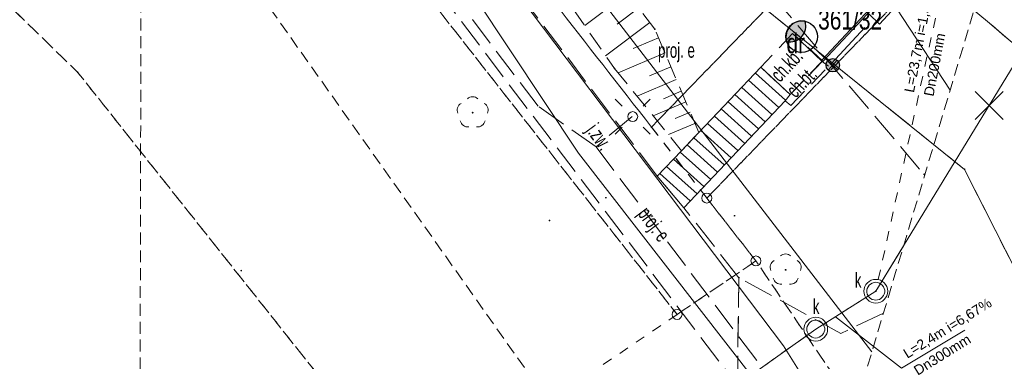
# Model space of a CAD drawing. Header units: metres. Extents: x 6541766 to 6542290, y 5894743 to 5895338.
# Tile 5 of 78: x 6541793 to 6541843, y 5894990 to 5895007. Entities that reach past the tile are written whole.
import ezdxf
from ezdxf.enums import TextEntityAlignment as Align

# ---------------------------------------------------------------- set-up
doc = ezdxf.new("R2010")
doc.units = ezdxf.units.M
for name, pattern in [('0.5_0.5', [1, 0.5, -0.5]), ('1.0_0.5', [1.5, 1, -0.5]), ('1.5_0.5', [2, 1.5, -0.5]), ('2', [0.9, 0.6, -0.3]), ('DASHED', [0.75, 0.5, -0.25]), ('egkk-500', [2, 1.5, -0.5]), ('egug-500', [1, 0.5, -0.5])]:
    doc.linetypes.add(name, pattern=pattern)
for name, color, linetype in [('000 Inne (niezydentyfikowane)', 7, 'Continuous'), ('210-oznaczenie konturu użytku gruntowego', 7, 'Continuous'), ('211-numer działki ewidencyjnej', 7, 'Continuous'), ('217-kontur klasyfikacyjny', 7, 'Continuous'), ('218-kontur użytku gruntowego', 7, 'Continuous'), ('219-działka ewidencyjna', 7, 'Continuous'), ('_rozbiórki', 1, 'Continuous'), ('chodnik', 7, 'Continuous'), ('chodnik-Atr17', 7, 'Continuous'), ('jezdnia', 7, 'Continuous'), ('jezdnia-Atr17', 7, 'Continuous'), ('krawężnik', 7, 'Continuous'), ('latarnia - ob. projektowany-Atr17', 7, 'Continuous'), ('przewód elektroenergetyczny podziemny', 7, 'Continuous'), ('przewód elektroenergetyczny podziemny - ob. projektowany', 7, 'Continuous'), ('przewód elektroenergetyczny podziemny - ob. projektowany-Atr1', 7, 'Continuous'), ('przewód kanalizacyjny', 7, 'Continuous'), ('przewód wodociągowy', 7, 'Continuous'), ('schody w ciągu komunikacyjnym', 7, 'Continuous'), ('skarpa nieumocniona', 7, 'Continuous'), ('studnia kanalizacyjna', 7, 'Continuous'), ('studnia kanalizacyjna-Atr17', 7, 'Continuous'), ('Zakres', 7, 'Continuous')]:
    doc.layers.add(name, color=color, linetype=linetype)
for name, color, linetype, lineweight in [('_dr_obrzeże 8x30', 210, 'Continuous', 30), ('_dr_ścieki kd', 36, 'Continuous', 30), ('IE - Kable projektowane', 1, 'DASHED', 20), ('IE - podklad', 8, 'Continuous', 9), ('IE - rury ochronne', 5, 'Continuous', 9), ('IE - SŁUP', 1, 'Continuous', 30)]:
    doc.layers.add(name, color=color, linetype=linetype, lineweight=lineweight)
doc.styles.add('MtXpl_Arial', font='arial.ttf', dxfattribs={"height": 0.2})
doc.styles.add('MtXpl_Arial1', font='arial.ttf', dxfattribs={"height": 0.2})
doc.styles.add('MtXpl_Arial4', font='arial.ttf', dxfattribs={"height": 0.2})
doc.styles.add('MtXpl_Arial5', font='arial.ttf', dxfattribs={"height": 0.2})

# ---------------------------------------------------------------- blocks, each defined once
blk = doc.blocks.new('blok - sanitarne pzt chelmza ng')
at = {"layer": '_dr_ścieki kd', "linetype": '0.5_0.5', "lineweight": 9}
for p, q in [((6542336.368, 5894993.826), (6542341.298, 5895016.371)), ((6542335.732, 5894992.92), (6542333.718, 5894991.65)), ((6542332.721, 5894990.982), (6542318.484, 5894980.866))]:
    blk.add_line(p, q, dxfattribs=at)
at = {"layer": '_dr_ścieki kd', "lineweight": 9}
for p, q in [((6542337.541, 5894989.367), (6542334.204, 5894991.957)), ((6542340.74, 5894991.278), (6542337.541, 5894989.367))]:
    blk.add_line(p, q, dxfattribs=at)
for centre in [(6542336.24, 5894993.24), (6542333.21, 5894991.33)]:
    blk.add_circle(centre, 0.6, dxfattribs=at)
at = {"layer": '_rozbiórki', "lineweight": 9}
for p, q in [((6542341.251, 5895003.32), (6542342.665, 5895001.906)), ((6542342.665, 5895003.32), (6542341.251, 5895001.906))]:
    blk.add_line(p, q, dxfattribs=at)
at = {"layer": 'przewód elektroenergetyczny podziemny', "color": 1, "linetype": 'Continuous', "lineweight": 9}
for p, q in [((6542328.04, 5895021.7), (6542339.992, 5895003.38)), ((6542321.23, 5895000.2), (6542315.55, 5895008.77)), ((6542334.094, 5894983.664), (6542321.23, 5895000.2))]:
    blk.add_line(p, q, dxfattribs=at)
at = {"layer": 'przewód elektroenergetyczny podziemny - ob. projektowany', "color": 1, "linetype": '1.5_0.5', "lineweight": 9}
for p, q in [((6542319.2, 5895002.57), (6542307.69, 5895017.74)), ((6542319.2, 5895002.57), (6542307.69, 5895017.74)), ((6542322.12, 5895000.53), (6542319.2, 5895002.57)), ((6542322.12, 5895000.53), (6542319.2, 5895002.57)), ((6542323.94, 5895002.05), (6542322.12, 5895000.53)), ((6542323.94, 5895002.05), (6542322.12, 5895000.53)), ((6542322.12, 5895000.53), (6542330.49, 5894989.4)), ((6542322.12, 5895000.53), (6542330.49, 5894989.4))]:
    blk.add_line(p, q, dxfattribs=at)
at = {"layer": 'przewód kanalizacyjny', "color": 34, "linetype": 'Continuous', "lineweight": 9}
for p, q in [((6542336.24, 5894993.24), (6542388.99, 5895079.71)), ((6542336.24, 5894993.24), (6542337.65, 5894995.552)), ((6542333.21, 5894991.33), (6542336.24, 5894993.24)), ((6542333.21, 5894991.33), (6542336.24, 5894993.24)), ((6542318.11, 5894980.6), (6542333.21, 5894991.33)), ((6542322.514, 5894983.73), (6542333.21, 5894991.33))]:
    blk.add_line(p, q, dxfattribs=at)
at = {"layer": 'przewód wodociągowy', "color": 5, "linetype": 'Continuous', "lineweight": 9}
for p, q in [((6542289.34, 5895050.89), (6542336.045, 5894990.186)), ((6542331.58, 5894990.49), (6542308.82, 5895020.62)), ((6542334.659, 5894985.553), (6542331.58, 5894990.49))]:
    blk.add_line(p, q, dxfattribs=at)
at = {"layer": 'studnia kanalizacyjna', "color": 34, "linetype": 'Continuous', "lineweight": 9}
for p, q in [((6542335.79, 5894993.29), (6542335.81, 5894993.38)), ((6542335.79, 5894993.29), (6542335.81, 5894993.38)), ((6542335.81, 5894993.38), (6542335.85, 5894993.46)), ((6542335.81, 5894993.38), (6542335.85, 5894993.46)), ((6542335.85, 5894993.46), (6542335.91, 5894993.54)), ((6542335.85, 5894993.46), (6542335.91, 5894993.54)), ((6542335.91, 5894993.54), (6542335.98, 5894993.6)), ((6542335.91, 5894993.54), (6542335.98, 5894993.6)), ((6542335.98, 5894993.6), (6542336.06, 5894993.65)), ((6542335.98, 5894993.6), (6542336.06, 5894993.65)), ((6542336.06, 5894993.65), (6542336.15, 5894993.68)), ((6542336.06, 5894993.65), (6542336.15, 5894993.68)), ((6542336.15, 5894993.68), (6542336.24, 5894993.69)), ((6542336.15, 5894993.68), (6542336.24, 5894993.69)), ((6542336.24, 5894993.69), (6542336.33, 5894993.68)), ((6542336.24, 5894993.69), (6542336.33, 5894993.68)), ((6542336.33, 5894993.68), (6542336.42, 5894993.65)), ((6542336.33, 5894993.68), (6542336.42, 5894993.65)), ((6542336.42, 5894993.65), (6542336.5, 5894993.6)), ((6542336.42, 5894993.65), (6542336.5, 5894993.6)), ((6542336.5, 5894993.6), (6542336.57, 5894993.54)), ((6542336.5, 5894993.6), (6542336.57, 5894993.54)), ((6542336.57, 5894993.54), (6542336.63, 5894993.47)), ((6542336.57, 5894993.54), (6542336.63, 5894993.47)), ((6542336.63, 5894993.47), (6542336.67, 5894993.38)), ((6542336.63, 5894993.47), (6542336.67, 5894993.38)), ((6542336.67, 5894993.38), (6542336.69, 5894993.29)), ((6542336.67, 5894993.38), (6542336.69, 5894993.29)), ((6542335.79, 5894993.19), (6542335.79, 5894993.29)), ((6542335.79, 5894993.19), (6542335.79, 5894993.29)), ((6542335.81, 5894993.1), (6542335.79, 5894993.19)), ((6542335.81, 5894993.1), (6542335.79, 5894993.19)), ((6542335.85, 5894993.01), (6542335.81, 5894993.1)), ((6542335.85, 5894993.01), (6542335.81, 5894993.1)), ((6542335.91, 5894992.94), (6542335.85, 5894993.01)), ((6542335.91, 5894992.94), (6542335.85, 5894993.01)), ((6542335.98, 5894992.88), (6542335.91, 5894992.94)), ((6542335.98, 5894992.88), (6542335.91, 5894992.94)), ((6542336.06, 5894992.83), (6542335.98, 5894992.88)), ((6542336.06, 5894992.83), (6542335.98, 5894992.88)), ((6542336.5, 5894992.88), (6542336.42, 5894992.83)), ((6542336.5, 5894992.88), (6542336.42, 5894992.83)), ((6542336.57, 5894992.94), (6542336.5, 5894992.88)), ((6542336.57, 5894992.94), (6542336.5, 5894992.88)), ((6542336.63, 5894993.02), (6542336.57, 5894992.94)), ((6542336.63, 5894993.02), (6542336.57, 5894992.94)), ((6542336.67, 5894993.1), (6542336.63, 5894993.02)), ((6542336.67, 5894993.1), (6542336.63, 5894993.02)), ((6542336.69, 5894993.19), (6542336.67, 5894993.1)), ((6542336.69, 5894993.19), (6542336.67, 5894993.1)), ((6542336.69, 5894993.29), (6542336.69, 5894993.19)), ((6542336.69, 5894993.29), (6542336.69, 5894993.19)), ((6542336.15, 5894992.8), (6542336.06, 5894992.83)), ((6542336.15, 5894992.8), (6542336.06, 5894992.83)), ((6542336.24, 5894992.79), (6542336.15, 5894992.8)), ((6542336.24, 5894992.79), (6542336.15, 5894992.8)), ((6542336.33, 5894992.8), (6542336.24, 5894992.79)), ((6542336.33, 5894992.8), (6542336.24, 5894992.79)), ((6542336.42, 5894992.83), (6542336.33, 5894992.8)), ((6542336.42, 5894992.83), (6542336.33, 5894992.8)), ((6542332.76, 5894991.38), (6542332.78, 5894991.47)), ((6542332.76, 5894991.38), (6542332.78, 5894991.47)), ((6542332.76, 5894991.28), (6542332.76, 5894991.38)), ((6542332.76, 5894991.28), (6542332.76, 5894991.38)), ((6542332.78, 5894991.47), (6542332.82, 5894991.55)), ((6542332.78, 5894991.47), (6542332.82, 5894991.55)), ((6542332.82, 5894991.55), (6542332.88, 5894991.63)), ((6542332.82, 5894991.55), (6542332.88, 5894991.63)), ((6542332.88, 5894991.63), (6542332.95, 5894991.69)), ((6542332.88, 5894991.63), (6542332.95, 5894991.69)), ((6542332.95, 5894991.69), (6542333.03, 5894991.74)), ((6542332.95, 5894991.69), (6542333.03, 5894991.74)), ((6542333.03, 5894991.74), (6542333.12, 5894991.77)), ((6542333.03, 5894991.74), (6542333.12, 5894991.77)), ((6542333.12, 5894991.77), (6542333.21, 5894991.78)), ((6542333.12, 5894991.77), (6542333.21, 5894991.78)), ((6542333.21, 5894991.78), (6542333.3, 5894991.77)), ((6542333.21, 5894991.78), (6542333.3, 5894991.77)), ((6542333.3, 5894991.77), (6542333.39, 5894991.74)), ((6542333.3, 5894991.77), (6542333.39, 5894991.74)), ((6542333.39, 5894991.74), (6542333.47, 5894991.69)), ((6542333.39, 5894991.74), (6542333.47, 5894991.69)), ((6542333.47, 5894991.69), (6542333.54, 5894991.63)), ((6542333.47, 5894991.69), (6542333.54, 5894991.63)), ((6542333.54, 5894991.63), (6542333.6, 5894991.56)), ((6542333.54, 5894991.63), (6542333.6, 5894991.56)), ((6542333.6, 5894991.56), (6542333.64, 5894991.47)), ((6542333.6, 5894991.56), (6542333.64, 5894991.47)), ((6542333.64, 5894991.47), (6542333.66, 5894991.38)), ((6542333.64, 5894991.47), (6542333.66, 5894991.38)), ((6542333.66, 5894991.38), (6542333.66, 5894991.28)), ((6542333.66, 5894991.38), (6542333.66, 5894991.28)), ((6542332.78, 5894991.19), (6542332.76, 5894991.28)), ((6542332.78, 5894991.19), (6542332.76, 5894991.28)), ((6542332.82, 5894991.1), (6542332.78, 5894991.19)), ((6542332.82, 5894991.1), (6542332.78, 5894991.19)), ((6542332.88, 5894991.03), (6542332.82, 5894991.1)), ((6542332.88, 5894991.03), (6542332.82, 5894991.1)), ((6542332.95, 5894990.97), (6542332.88, 5894991.03)), ((6542332.95, 5894990.97), (6542332.88, 5894991.03)), ((6542333.03, 5894990.92), (6542332.95, 5894990.97)), ((6542333.03, 5894990.92), (6542332.95, 5894990.97)), ((6542333.12, 5894990.89), (6542333.03, 5894990.92)), ((6542333.12, 5894990.89), (6542333.03, 5894990.92)), ((6542333.21, 5894990.88), (6542333.12, 5894990.89)), ((6542333.21, 5894990.88), (6542333.12, 5894990.89)), ((6542333.3, 5894990.89), (6542333.21, 5894990.88)), ((6542333.3, 5894990.89), (6542333.21, 5894990.88)), ((6542333.39, 5894990.92), (6542333.3, 5894990.89)), ((6542333.39, 5894990.92), (6542333.3, 5894990.89)), ((6542333.47, 5894990.97), (6542333.39, 5894990.92)), ((6542333.47, 5894990.97), (6542333.39, 5894990.92)), ((6542333.54, 5894991.03), (6542333.47, 5894990.97)), ((6542333.54, 5894991.03), (6542333.47, 5894990.97)), ((6542333.6, 5894991.11), (6542333.54, 5894991.03)), ((6542333.6, 5894991.11), (6542333.54, 5894991.03)), ((6542333.64, 5894991.19), (6542333.6, 5894991.11)), ((6542333.64, 5894991.19), (6542333.6, 5894991.11)), ((6542333.66, 5894991.28), (6542333.64, 5894991.19)), ((6542333.66, 5894991.28), (6542333.64, 5894991.19))]:
    blk.add_line(p, q, dxfattribs=at)
at = {"layer": '_dr_ścieki kd', "linetype": '0.5_0.5', "lineweight": 9}
for s, rotation, style, p in [('L=23,7m i=1,31%', 79.2403, 'MtXpl_Arial4', (6542338.164, 5895003.232)), ('Dn200mm', 79.2403, 'MtXpl_Arial5', (6542339.15, 5895003.042)), ('L=2,4m i=6,67%', 31.8754, 'MtXpl_Arial', (6542337.83, 5894989.829)), ('Dn300mm', 31.8754, 'MtXpl_Arial1', (6542338.358, 5894988.975))]:
    blk.add_text(s, height=0.5, rotation=rotation, dxfattribs=dict(at, style=style)).set_placement(p)
at = {"layer": 'przewód elektroenergetyczny podziemny - ob. projektowany-Atr1', "color": 1, "lineweight": 9, "width": 0.667}
blk.add_text('proj. e', height=0.75, rotation=306.944, dxfattribs=at).set_placement((6542324.49, 5894997.37), align=Align.MIDDLE_LEFT)
blk.add_text('proj. e', height=0.75, rotation=306.944, dxfattribs=at).set_placement((6542324.49, 5894997.37), align=Align.MIDDLE_LEFT)
at = {"layer": 'studnia kanalizacyjna-Atr17', "color": 34, "lineweight": 9, "width": 0.667}
for p in [(6542335.18, 5894993.42), (6542335.18, 5894993.42), (6542333.06, 5894992.09), (6542333.06, 5894992.09)]:
    blk.add_text('k', height=0.75, dxfattribs=at).set_placement(p)
blk = doc.blocks.new('blok - podklad szary rfqfqw')
at = {"color": 8, "lineweight": 9}
for p in [(6541844.097, 5895016.209), (6541832.04, 5895006.25)]:
    blk.add_line(p, (6541833.5, 5895004.884), dxfattribs=at)
at = {"color": 8, "linetype": 'Continuous', "lineweight": 9}
for p, q in [((6541823.44, 5895002.581), (6541823.087, 5895002.934)), ((6541823.44, 5895002.581), (6541823.087, 5895002.934)), ((6541824.501, 5895002.581), (6541824.854, 5895002.934)), ((6541824.501, 5895002.581), (6541824.854, 5895002.934)), ((6541823.44, 5895001.52), (6541823.087, 5895001.167)), ((6541823.44, 5895001.52), (6541823.087, 5895001.167)), ((6541824.501, 5895001.52), (6541824.854, 5895001.167)), ((6541824.501, 5895001.52), (6541824.854, 5895001.167))]:
    blk.add_line(p, q, dxfattribs=at)
for centre in [(6541823.97, 5895002.05), (6541823.97, 5895002.05), (6541827.71, 5894997.94), (6541827.71, 5894997.94), (6541830.19, 5894994.77), (6541830.19, 5894994.77), (6541826.21, 5894992.07), (6541826.21, 5894992.07)]:
    blk.add_circle(centre, 0.25, dxfattribs=at)
for centre, start, end in [((6541815.89, 5895002.65), 49.272, 130.728), ((6541815.89, 5895002.65), 49.272, 130.728), ((6541815.51, 5895002.374), 121.308, 202.548), ((6541815.51, 5895002.374), 121.308, 202.548), ((6541816.27, 5895002.374), 337.452, 58.692), ((6541816.27, 5895002.374), 337.452, 58.692), ((6541815.655, 5895001.926), 193.221, 274.871), ((6541815.655, 5895001.926), 193.221, 274.871), ((6541816.125, 5895001.926), 265.129, 346.779), ((6541816.125, 5895001.926), 265.129, 346.779), ((6541831.69, 5894994.72), 49.272, 130.728), ((6541831.31, 5894994.444), 121.308, 202.548), ((6541832.07, 5894994.444), 337.452, 58.692), ((6541831.455, 5894993.996), 193.221, 274.871), ((6541831.925, 5894993.996), 265.129, 346.779)]:
    blk.add_arc(centre, 0.4, start, end, dxfattribs=at)
at = {"color": 8, "linetype": 'Continuous', "lineweight": 9, "extrusion": (0, 0, -1)}
for points in [[(-6541825.058, 5895006.428), (-6541825.058, 5895006.492), (-6541825.045, 5895006.46)], [(-6541825.058, 5895006.428), (-6541825.058, 5895006.492), (-6541825.045, 5895006.46)], [(-6541825.058, 5895006.492), (-6541825.09, 5895006.415), (-6541825.09, 5895006.505)], [(-6541825.058, 5895006.492), (-6541825.09, 5895006.415), (-6541825.09, 5895006.505)], [(-6541825.058, 5895006.492), (-6541825.058, 5895006.428), (-6541825.09, 5895006.415)], [(-6541825.058, 5895006.492), (-6541825.058, 5895006.428), (-6541825.09, 5895006.415)], [(-6541825.09, 5895006.505), (-6541825.09, 5895006.415), (-6541825.122, 5895006.428)], [(-6541825.09, 5895006.505), (-6541825.122, 5895006.428), (-6541825.122, 5895006.492)], [(-6541825.09, 5895006.505), (-6541825.09, 5895006.415), (-6541825.122, 5895006.428)], [(-6541825.09, 5895006.505), (-6541825.122, 5895006.428), (-6541825.122, 5895006.492)], [(-6541825.122, 5895006.492), (-6541825.122, 5895006.428), (-6541825.135, 5895006.46)], [(-6541825.122, 5895006.492), (-6541825.122, 5895006.428), (-6541825.135, 5895006.46)], [(-6541795.918, 5895004.258), (-6541795.918, 5895004.322), (-6541795.905, 5895004.29)], [(-6541795.918, 5895004.322), (-6541795.95, 5895004.245), (-6541795.95, 5895004.335)], [(-6541795.918, 5895004.322), (-6541795.918, 5895004.258), (-6541795.95, 5895004.245)], [(-6541795.95, 5895004.335), (-6541795.95, 5895004.245), (-6541795.982, 5895004.258)], [(-6541795.95, 5895004.335), (-6541795.982, 5895004.258), (-6541795.982, 5895004.322)], [(-6541795.982, 5895004.322), (-6541795.982, 5895004.258), (-6541795.995, 5895004.29)], [(-6541823.018, 5895004.448), (-6541823.018, 5895004.512), (-6541823.005, 5895004.48)], [(-6541823.018, 5895004.448), (-6541823.018, 5895004.512), (-6541823.005, 5895004.48)], [(-6541823.018, 5895004.512), (-6541823.05, 5895004.435), (-6541823.05, 5895004.525)], [(-6541823.018, 5895004.512), (-6541823.05, 5895004.435), (-6541823.05, 5895004.525)], [(-6541823.018, 5895004.512), (-6541823.018, 5895004.448), (-6541823.05, 5895004.435)], [(-6541823.018, 5895004.512), (-6541823.018, 5895004.448), (-6541823.05, 5895004.435)], [(-6541823.05, 5895004.525), (-6541823.05, 5895004.435), (-6541823.082, 5895004.448)], [(-6541823.05, 5895004.525), (-6541823.082, 5895004.448), (-6541823.082, 5895004.512)], [(-6541823.05, 5895004.525), (-6541823.05, 5895004.435), (-6541823.082, 5895004.448)], [(-6541823.05, 5895004.525), (-6541823.082, 5895004.448), (-6541823.082, 5895004.512)], [(-6541823.082, 5895004.512), (-6541823.082, 5895004.448), (-6541823.095, 5895004.48)], [(-6541823.082, 5895004.512), (-6541823.082, 5895004.448), (-6541823.095, 5895004.48)], [(-6541815.855, 5895002.285), (-6541815.89, 5895002.2), (-6541815.89, 5895002.3)], [(-6541815.855, 5895002.285), (-6541815.89, 5895002.2), (-6541815.89, 5895002.3)], [(-6541815.89, 5895002.3), (-6541815.89, 5895002.2), (-6541815.925, 5895002.215)], [(-6541815.89, 5895002.3), (-6541815.925, 5895002.215), (-6541815.925, 5895002.285)], [(-6541815.89, 5895002.3), (-6541815.89, 5895002.2), (-6541815.925, 5895002.215)], [(-6541815.89, 5895002.3), (-6541815.925, 5895002.215), (-6541815.925, 5895002.285)], [(-6541815.855, 5895002.215), (-6541815.855, 5895002.285), (-6541815.84, 5895002.25)], [(-6541815.855, 5895002.215), (-6541815.855, 5895002.285), (-6541815.84, 5895002.25)], [(-6541815.855, 5895002.285), (-6541815.855, 5895002.215), (-6541815.89, 5895002.2)], [(-6541815.855, 5895002.285), (-6541815.855, 5895002.215), (-6541815.89, 5895002.2)], [(-6541815.925, 5895002.285), (-6541815.925, 5895002.215), (-6541815.94, 5895002.25)], [(-6541815.925, 5895002.285), (-6541815.925, 5895002.215), (-6541815.94, 5895002.25)], [(-6541824.888, 5895001.488), (-6541824.888, 5895001.552), (-6541824.875, 5895001.52)], [(-6541824.888, 5895001.488), (-6541824.888, 5895001.552), (-6541824.875, 5895001.52)], [(-6541824.888, 5895001.552), (-6541824.92, 5895001.475), (-6541824.92, 5895001.565)], [(-6541824.888, 5895001.552), (-6541824.92, 5895001.475), (-6541824.92, 5895001.565)], [(-6541824.888, 5895001.552), (-6541824.888, 5895001.488), (-6541824.92, 5895001.475)], [(-6541824.888, 5895001.552), (-6541824.888, 5895001.488), (-6541824.92, 5895001.475)], [(-6541824.92, 5895001.565), (-6541824.92, 5895001.475), (-6541824.952, 5895001.488)], [(-6541824.92, 5895001.565), (-6541824.952, 5895001.488), (-6541824.952, 5895001.552)], [(-6541824.92, 5895001.565), (-6541824.92, 5895001.475), (-6541824.952, 5895001.488)], [(-6541824.92, 5895001.565), (-6541824.952, 5895001.488), (-6541824.952, 5895001.552)], [(-6541824.952, 5895001.552), (-6541824.952, 5895001.488), (-6541824.965, 5895001.52)], [(-6541824.952, 5895001.552), (-6541824.952, 5895001.488), (-6541824.965, 5895001.52)], [(-6541840.688, 5894999.358), (-6541840.688, 5894999.422), (-6541840.675, 5894999.39)], [(-6541840.688, 5894999.422), (-6541840.72, 5894999.345), (-6541840.72, 5894999.435)], [(-6541840.688, 5894999.422), (-6541840.688, 5894999.358), (-6541840.72, 5894999.345)], [(-6541840.72, 5894999.435), (-6541840.72, 5894999.345), (-6541840.752, 5894999.358)], [(-6541840.72, 5894999.435), (-6541840.752, 5894999.358), (-6541840.752, 5894999.422)], [(-6541840.752, 5894999.422), (-6541840.752, 5894999.358), (-6541840.765, 5894999.39)], [(-6541838.648, 5894999.108), (-6541838.648, 5894999.172), (-6541838.635, 5894999.14)], [(-6541838.648, 5894999.172), (-6541838.68, 5894999.095), (-6541838.68, 5894999.185)], [(-6541838.648, 5894999.172), (-6541838.648, 5894999.108), (-6541838.68, 5894999.095)], [(-6541838.68, 5894999.185), (-6541838.68, 5894999.095), (-6541838.712, 5894999.108)], [(-6541838.68, 5894999.185), (-6541838.712, 5894999.108), (-6541838.712, 5894999.172)], [(-6541838.712, 5894999.172), (-6541838.712, 5894999.108), (-6541838.725, 5894999.14)], [(-6541822.588, 5894997.928), (-6541822.588, 5894997.992), (-6541822.575, 5894997.96)], [(-6541822.588, 5894997.928), (-6541822.588, 5894997.992), (-6541822.575, 5894997.96)], [(-6541822.588, 5894997.992), (-6541822.62, 5894997.915), (-6541822.62, 5894998.005)], [(-6541822.588, 5894997.992), (-6541822.62, 5894997.915), (-6541822.62, 5894998.005)], [(-6541822.588, 5894997.992), (-6541822.588, 5894997.928), (-6541822.62, 5894997.915)], [(-6541822.588, 5894997.992), (-6541822.588, 5894997.928), (-6541822.62, 5894997.915)], [(-6541822.62, 5894998.005), (-6541822.62, 5894997.915), (-6541822.652, 5894997.928)], [(-6541822.62, 5894998.005), (-6541822.652, 5894997.928), (-6541822.652, 5894997.992)], [(-6541822.62, 5894998.005), (-6541822.62, 5894997.915), (-6541822.652, 5894997.928)], [(-6541822.62, 5894998.005), (-6541822.652, 5894997.928), (-6541822.652, 5894997.992)], [(-6541822.652, 5894997.992), (-6541822.652, 5894997.928), (-6541822.665, 5894997.96)], [(-6541822.652, 5894997.992), (-6541822.652, 5894997.928), (-6541822.665, 5894997.96)], [(-6541819.738, 5894996.778), (-6541819.738, 5894996.842), (-6541819.725, 5894996.81)], [(-6541819.738, 5894996.778), (-6541819.738, 5894996.842), (-6541819.725, 5894996.81)], [(-6541819.738, 5894996.842), (-6541819.77, 5894996.765), (-6541819.77, 5894996.855)], [(-6541819.738, 5894996.842), (-6541819.77, 5894996.765), (-6541819.77, 5894996.855)], [(-6541819.738, 5894996.842), (-6541819.738, 5894996.778), (-6541819.77, 5894996.765)], [(-6541819.738, 5894996.842), (-6541819.738, 5894996.778), (-6541819.77, 5894996.765)], [(-6541819.77, 5894996.855), (-6541819.77, 5894996.765), (-6541819.802, 5894996.778)], [(-6541819.77, 5894996.855), (-6541819.802, 5894996.778), (-6541819.802, 5894996.842)], [(-6541819.77, 5894996.855), (-6541819.77, 5894996.765), (-6541819.802, 5894996.778)], [(-6541819.77, 5894996.855), (-6541819.802, 5894996.778), (-6541819.802, 5894996.842)], [(-6541819.802, 5894996.842), (-6541819.802, 5894996.778), (-6541819.815, 5894996.81)], [(-6541819.802, 5894996.842), (-6541819.802, 5894996.778), (-6541819.815, 5894996.81)], [(-6541829.078, 5894997.018), (-6541829.078, 5894997.082), (-6541829.065, 5894997.05)], [(-6541829.078, 5894997.018), (-6541829.078, 5894997.082), (-6541829.065, 5894997.05)], [(-6541829.078, 5894997.082), (-6541829.11, 5894997.005), (-6541829.11, 5894997.095)], [(-6541829.078, 5894997.082), (-6541829.11, 5894997.005), (-6541829.11, 5894997.095)], [(-6541829.078, 5894997.082), (-6541829.078, 5894997.018), (-6541829.11, 5894997.005)], [(-6541829.078, 5894997.082), (-6541829.078, 5894997.018), (-6541829.11, 5894997.005)], [(-6541829.11, 5894997.095), (-6541829.11, 5894997.005), (-6541829.142, 5894997.018)], [(-6541829.11, 5894997.095), (-6541829.142, 5894997.018), (-6541829.142, 5894997.082)], [(-6541829.11, 5894997.095), (-6541829.11, 5894997.005), (-6541829.142, 5894997.018)], [(-6541829.11, 5894997.095), (-6541829.142, 5894997.018), (-6541829.142, 5894997.082)], [(-6541829.142, 5894997.082), (-6541829.142, 5894997.018), (-6541829.155, 5894997.05)], [(-6541829.142, 5894997.082), (-6541829.142, 5894997.018), (-6541829.155, 5894997.05)], [(-6541831.655, 5894994.285), (-6541831.655, 5894994.355), (-6541831.64, 5894994.32)], [(-6541831.658, 5894994.288), (-6541831.658, 5894994.352), (-6541831.645, 5894994.32)], [(-6541831.655, 5894994.355), (-6541831.69, 5894994.27), (-6541831.69, 5894994.37)], [(-6541831.655, 5894994.355), (-6541831.655, 5894994.285), (-6541831.69, 5894994.27)], [(-6541831.658, 5894994.352), (-6541831.69, 5894994.275), (-6541831.69, 5894994.365)], [(-6541831.658, 5894994.352), (-6541831.658, 5894994.288), (-6541831.69, 5894994.275)], [(-6541831.69, 5894994.37), (-6541831.69, 5894994.27), (-6541831.725, 5894994.285)], [(-6541831.69, 5894994.37), (-6541831.725, 5894994.285), (-6541831.725, 5894994.355)], [(-6541831.69, 5894994.365), (-6541831.69, 5894994.275), (-6541831.722, 5894994.288)], [(-6541831.69, 5894994.365), (-6541831.722, 5894994.288), (-6541831.722, 5894994.352)], [(-6541831.722, 5894994.352), (-6541831.722, 5894994.288), (-6541831.735, 5894994.32)], [(-6541831.725, 5894994.355), (-6541831.725, 5894994.285), (-6541831.74, 5894994.32)], [(-6541804.178, 5894994.248), (-6541804.178, 5894994.312), (-6541804.165, 5894994.28)], [(-6541804.178, 5894994.312), (-6541804.21, 5894994.235), (-6541804.21, 5894994.325)], [(-6541804.178, 5894994.312), (-6541804.178, 5894994.248), (-6541804.21, 5894994.235)], [(-6541804.21, 5894994.325), (-6541804.21, 5894994.235), (-6541804.242, 5894994.248)], [(-6541804.21, 5894994.325), (-6541804.242, 5894994.248), (-6541804.242, 5894994.312)], [(-6541804.242, 5894994.312), (-6541804.242, 5894994.248), (-6541804.255, 5894994.28)], [(-6541829.298, 5894993.888), (-6541829.298, 5894993.952), (-6541829.285, 5894993.92)], [(-6541829.298, 5894993.888), (-6541829.298, 5894993.952), (-6541829.285, 5894993.92)], [(-6541829.298, 5894993.952), (-6541829.33, 5894993.875), (-6541829.33, 5894993.965)], [(-6541829.298, 5894993.952), (-6541829.33, 5894993.875), (-6541829.33, 5894993.965)], [(-6541829.298, 5894993.952), (-6541829.298, 5894993.888), (-6541829.33, 5894993.875)], [(-6541829.298, 5894993.952), (-6541829.298, 5894993.888), (-6541829.33, 5894993.875)], [(-6541829.33, 5894993.965), (-6541829.33, 5894993.875), (-6541829.362, 5894993.888)], [(-6541829.33, 5894993.965), (-6541829.362, 5894993.888), (-6541829.362, 5894993.952)], [(-6541829.33, 5894993.965), (-6541829.33, 5894993.875), (-6541829.362, 5894993.888)], [(-6541829.33, 5894993.965), (-6541829.362, 5894993.888), (-6541829.362, 5894993.952)], [(-6541829.362, 5894993.952), (-6541829.362, 5894993.888), (-6541829.375, 5894993.92)], [(-6541829.362, 5894993.952), (-6541829.362, 5894993.888), (-6541829.375, 5894993.92)], [(-6541836.208, 5894993.208), (-6541836.208, 5894993.272), (-6541836.195, 5894993.24)], [(-6541836.208, 5894993.208), (-6541836.208, 5894993.272), (-6541836.195, 5894993.24)], [(-6541836.208, 5894993.272), (-6541836.24, 5894993.195), (-6541836.24, 5894993.285)], [(-6541836.208, 5894993.272), (-6541836.24, 5894993.195), (-6541836.24, 5894993.285)], [(-6541836.208, 5894993.272), (-6541836.208, 5894993.208), (-6541836.24, 5894993.195)], [(-6541836.208, 5894993.272), (-6541836.208, 5894993.208), (-6541836.24, 5894993.195)], [(-6541836.24, 5894993.285), (-6541836.24, 5894993.195), (-6541836.272, 5894993.208)], [(-6541836.24, 5894993.285), (-6541836.272, 5894993.208), (-6541836.272, 5894993.272)], [(-6541836.24, 5894993.285), (-6541836.24, 5894993.195), (-6541836.272, 5894993.208)], [(-6541836.24, 5894993.285), (-6541836.272, 5894993.208), (-6541836.272, 5894993.272)], [(-6541836.272, 5894993.272), (-6541836.272, 5894993.208), (-6541836.285, 5894993.24)], [(-6541836.272, 5894993.272), (-6541836.272, 5894993.208), (-6541836.285, 5894993.24)]]:
    blk.add_solid(points, dxfattribs=at)
at = {"layer": '000 Inne (niezydentyfikowane)', "color": 8, "linetype": 'Continuous', "lineweight": 9}
for p, q in [((6541823.72, 5895008.28), (6541821.55, 5895006.64)), ((6541823.72, 5895008.28), (6541821.55, 5895006.64)), ((6541824.28, 5895007.54), (6541823.18, 5895006.71)), ((6541824.28, 5895007.54), (6541823.18, 5895006.71)), ((6541824.83, 5895006.8), (6541822.6, 5895005.12)), ((6541824.83, 5895006.8), (6541822.6, 5895005.12)), ((6541825.27, 5895006.03), (6541824, 5895005.48)), ((6541825.27, 5895006.03), (6541824, 5895005.48)), ((6541825.6, 5895005.26), (6541823.24, 5895004.25)), ((6541825.6, 5895005.26), (6541823.24, 5895004.25)), ((6541825.9, 5895004.56), (6541824.82, 5895004.1)), ((6541825.9, 5895004.56), (6541824.82, 5895004.1)), ((6541826.17, 5895003.92), (6541824.2, 5895003.08)), ((6541826.17, 5895003.92), (6541824.2, 5895003.08)), ((6541826.42, 5895003.33), (6541825.52, 5895002.95)), ((6541826.42, 5895003.33), (6541825.52, 5895002.95)), ((6541826.65, 5895002.79), (6541825, 5895002.09)), ((6541826.65, 5895002.79), (6541825, 5895002.09)), ((6541826.87, 5895002.27), (6541826.12, 5895001.95)), ((6541826.87, 5895002.27), (6541826.12, 5895001.95)), ((6541827.11, 5895001.71), (6541825.78, 5895001.14)), ((6541827.11, 5895001.71), (6541825.78, 5895001.14))]:
    blk.add_line(p, q, dxfattribs=at)
at = {"layer": '217-kontur klasyfikacyjny', "color": 8, "linetype": 'egkk-500', "lineweight": 9}
blk.add_line((6541838.81, 5895009.41), (6541845.71, 5895003.63), dxfattribs=at)
at = {"layer": '218-kontur użytku gruntowego', "color": 8, "linetype": 'egug-500', "lineweight": 9}
for p, q in [((6541795.95, 5895004.29), (6541777.13, 5895022.59)), ((6541777.13, 5895022.59), (6541795.95, 5895004.29)), ((6541806.38, 5895017.36), (6541826.21, 5894992.07)), ((6541826.21, 5894992.07), (6541806.38, 5895017.36)), ((6541806.38, 5895017.36), (6541826.21, 5894992.07)), ((6541826.21, 5894992.07), (6541806.38, 5895017.36)), ((6541824.92, 5895001.52), (6541816.3, 5895012.55)), ((6541816.3, 5895012.55), (6541824.92, 5895001.52)), ((6541824.92, 5895001.52), (6541816.3, 5895012.55)), ((6541816.3, 5895012.55), (6541824.92, 5895001.52)), ((6541835.37, 5895012.3), (6541824.92, 5895001.52)), ((6541824.92, 5895001.52), (6541835.37, 5895012.3)), ((6541835.37, 5895012.3), (6541824.92, 5895001.52)), ((6541824.92, 5895001.52), (6541835.37, 5895012.3)), ((6541827.71, 5894997.94), (6541838.81, 5895009.41)), ((6541838.81, 5895009.41), (6541827.71, 5894997.94)), ((6541827.71, 5894997.94), (6541838.81, 5895009.41)), ((6541838.81, 5895009.41), (6541827.71, 5894997.94)), ((6541838.81, 5895009.41), (6541845.71, 5895003.63)), ((6541845.71, 5895003.63), (6541838.81, 5895009.41)), ((6541812.86, 5894983.01), (6541795.95, 5895004.29)), ((6541795.95, 5895004.29), (6541812.86, 5894983.01)), ((6541824.92, 5895001.52), (6541827.71, 5894997.94)), ((6541827.71, 5894997.94), (6541824.92, 5895001.52)), ((6541824.92, 5895001.52), (6541827.71, 5894997.94)), ((6541827.71, 5894997.94), (6541824.92, 5895001.52)), ((6541830.19, 5894994.77), (6541827.71, 5894997.94)), ((6541827.71, 5894997.94), (6541830.19, 5894994.77)), ((6541830.19, 5894994.77), (6541827.71, 5894997.94)), ((6541827.71, 5894997.94), (6541830.19, 5894994.77)), ((6541826.21, 5894992.07), (6541830.19, 5894994.77)), ((6541830.19, 5894994.77), (6541826.21, 5894992.07)), ((6541826.21, 5894992.07), (6541830.19, 5894994.77)), ((6541830.19, 5894994.77), (6541826.21, 5894992.07))]:
    blk.add_line(p, q, dxfattribs=at)
at = {"layer": '219-działka ewidencyjna', "color": 8, "linetype": '0.5_0.5', "lineweight": 9}
for p, q in [((6541795.95, 5895004.29), (6541777.13, 5895022.59)), ((6541826.21, 5894992.07), (6541806.38, 5895017.36)), ((6541826.21, 5894992.07), (6541806.38, 5895017.36)), ((6541824.92, 5895001.52), (6541816.3, 5895012.55)), ((6541824.92, 5895001.52), (6541816.3, 5895012.55)), ((6541835.37, 5895012.3), (6541824.92, 5895001.52)), ((6541835.37, 5895012.3), (6541824.92, 5895001.52)), ((6541838.81, 5895009.41), (6541827.71, 5894997.94)), ((6541838.81, 5895009.41), (6541827.71, 5894997.94)), ((6541845.71, 5895003.63), (6541838.81, 5895009.41)), ((6541812.86, 5894983.01), (6541795.95, 5895004.29)), ((6541827.71, 5894997.94), (6541824.92, 5895001.52)), ((6541827.71, 5894997.94), (6541824.92, 5895001.52)), ((6541830.19, 5894994.77), (6541827.71, 5894997.94)), ((6541830.19, 5894994.77), (6541827.71, 5894997.94)), ((6541830.19, 5894994.77), (6541826.21, 5894992.07)), ((6541830.19, 5894994.77), (6541826.21, 5894992.07)), ((6541835.205, 5894987.38), (6541830.19, 5894994.77)), ((6541842.65, 5894976.41), (6541830.19, 5894994.77)), ((6541826.21, 5894992.07), (6541812.86, 5894983.01)), ((6541826.21, 5894992.07), (6541819.724, 5894987.668))]:
    blk.add_line(p, q, dxfattribs=at)
at = {"layer": '_dr_obrzeże 8x30', "color": 8, "lineweight": 9}
for p, q in [((6541844.097, 5895016.209), (6541833.5, 5895004.884)), ((6541844.169, 5895016.169), (6541833.559, 5895004.829))]:
    blk.add_line(p, q, dxfattribs=at)
at = {"layer": 'chodnik', "color": 8, "linetype": '1.0_0.5', "lineweight": 9}
for p, q in [((6541832.04, 5895006.25), (6541830.44, 5895004.54)), ((6541832.04, 5895006.25), (6541830.44, 5895004.54)), ((6541833.54, 5895004.83), (6541832.04, 5895006.25)), ((6541833.55, 5895004.87), (6541832.04, 5895006.25)), ((6541831.91, 5895003.16), (6541833.55, 5895004.87)), ((6541833.54, 5895004.83), (6541831.91, 5895003.16)), ((6541831.91, 5895003.16), (6541833.54, 5895004.83)), ((6541833.86, 5895004.59), (6541833.54, 5895004.83)), ((6541830.44, 5895004.54), (6541831.91, 5895003.16)), ((6541830.44, 5895004.54), (6541831.91, 5895003.16)), ((6541831.95, 5895002.61), (6541833.86, 5895004.59)), ((6541831.91, 5895003.16), (6541831.66, 5895002.85)), ((6541831.66, 5895002.85), (6541831.95, 5895002.61))]:
    blk.add_line(p, q, dxfattribs=at)
at = {"layer": 'jezdnia', "color": 8, "linetype": '1.5_0.5', "lineweight": 9}
for p, q in [((6541825.21, 5894999.04), (6541809.3, 5895020.09)), ((6541825.21, 5894999.04), (6541809.3, 5895020.09)), ((6541806.86, 5895018), (6541829.25, 5894988.49)), ((6541806.86, 5895018), (6541829.25, 5894988.49)), ((6541831.01, 5895008.17), (6541838.68, 5894999.14)), ((6541830.55, 5895007.57), (6541840.72, 5894999.39)), ((6541840.72, 5894999.39), (6541844.77, 5894991.38)), ((6541826.55, 5894997.45), (6541825.21, 5894999.04)), ((6541826.55, 5894997.45), (6541825.21, 5894999.04)), ((6541838.68, 5894999.14), (6541838.703, 5894999.071)), ((6541829.33, 5894993.92), (6541826.55, 5894997.45)), ((6541829.33, 5894993.92), (6541826.55, 5894997.45)), ((6541829.25, 5894988.49), (6541829.33, 5894993.92)), ((6541829.33, 5894993.92), (6541829.25, 5894988.49)), ((6541829.25, 5894988.49), (6541829.33, 5894993.92)), ((6541834.48, 5894991.11), (6541829.33, 5894993.92)), ((6541836.628, 5894992.135), (6541834.48, 5894991.11))]:
    blk.add_line(p, q, dxfattribs=at)
at = {"layer": 'krawężnik', "color": 8, "linetype": 'Continuous', "lineweight": 9}
for p, q in [((6541840.72, 5894999.39), (6541830.55, 5895007.57)), ((6541844.77, 5894991.38), (6541840.72, 5894999.39))]:
    blk.add_line(p, q, dxfattribs=at)
at = {"layer": 'schody w ciągu komunikacyjnym', "color": 8, "linetype": 'Continuous', "lineweight": 9}
for p, q in [((6541830.44, 5895004.54), (6541827.31, 5895001.25)), ((6541830.44, 5895004.54), (6541827.31, 5895001.25)), ((6541831.91, 5895003.16), (6541830.44, 5895004.54)), ((6541831.91, 5895003.16), (6541830.44, 5895004.54)), ((6541831.344, 5895002.516), (6541829.816, 5895003.885)), ((6541831.344, 5895002.516), (6541829.816, 5895003.885)), ((6541831.685, 5895002.882), (6541830.161, 5895004.247)), ((6541831.685, 5895002.882), (6541830.161, 5895004.247)), ((6541831, 5895002.153), (6541829.472, 5895003.522)), ((6541831, 5895002.153), (6541829.472, 5895003.522)), ((6541826.55, 5894997.45), (6541831.66, 5895002.85)), ((6541826.55, 5894997.45), (6541831.66, 5895002.85)), ((6541830.313, 5895001.426), (6541828.782, 5895002.797)), ((6541830.313, 5895001.426), (6541828.782, 5895002.797)), ((6541830.656, 5895001.79), (6541829.127, 5895003.16)), ((6541830.656, 5895001.79), (6541829.127, 5895003.16)), ((6541831.66, 5895002.85), (6541831.91, 5895003.16)), ((6541831.66, 5895002.85), (6541831.91, 5895003.16)), ((6541829.969, 5895001.063), (6541828.437, 5895002.435)), ((6541829.969, 5895001.063), (6541828.437, 5895002.435)), ((6541829.625, 5895000.7), (6541828.092, 5895002.072)), ((6541829.625, 5895000.7), (6541828.092, 5895002.072)), ((6541828.937, 5894999.973), (6541827.403, 5895001.348)), ((6541828.937, 5894999.973), (6541827.403, 5895001.348)), ((6541829.281, 5895000.336), (6541827.748, 5895001.71)), ((6541829.281, 5895000.336), (6541827.748, 5895001.71)), ((6541827.31, 5895001.25), (6541826.44, 5895000.33)), ((6541827.31, 5895001.25), (6541826.44, 5895000.33)), ((6541828.594, 5894999.61), (6541827.059, 5895000.984)), ((6541828.594, 5894999.61), (6541827.059, 5895000.984)), ((6541826.44, 5895000.33), (6541825.21, 5894999.04)), ((6541826.44, 5895000.33), (6541825.21, 5894999.04)), ((6541828.25, 5894999.246), (6541826.715, 5895000.621)), ((6541828.25, 5894999.246), (6541826.715, 5895000.621)), ((6541827.562, 5894998.52), (6541826.026, 5894999.896)), ((6541827.562, 5894998.52), (6541826.026, 5894999.896)), ((6541827.906, 5894998.883), (6541826.371, 5895000.258)), ((6541827.906, 5894998.883), (6541826.371, 5895000.258)), ((6541827.219, 5894998.156), (6541825.681, 5894999.534)), ((6541827.219, 5894998.156), (6541825.681, 5894999.534)), ((6541825.21, 5894999.04), (6541826.55, 5894997.45)), ((6541825.21, 5894999.04), (6541826.55, 5894997.45)), ((6541826.875, 5894997.793), (6541825.336, 5894999.172)), ((6541826.875, 5894997.793), (6541825.336, 5894999.172))]:
    blk.add_line(p, q, dxfattribs=at)
at = {"layer": 'skarpa nieumocniona', "color": 8, "linetype": '1.0_0.5', "lineweight": 9}
for p, q in [((6541825.09, 5895006.46), (6541819.33, 5895014.12)), ((6541825.09, 5895006.46), (6541819.33, 5895014.12)), ((6541825.09, 5895006.46), (6541819.33, 5895014.12)), ((6541825.09, 5895006.46), (6541819.33, 5895014.12)), ((6541816.66, 5895013.65), (6541823.05, 5895004.48)), ((6541816.66, 5895013.65), (6541823.05, 5895004.48)), ((6541816.66, 5895013.65), (6541823.05, 5895004.48)), ((6541816.66, 5895013.65), (6541823.05, 5895004.48)), ((6541827.31, 5895001.25), (6541825.09, 5895006.46)), ((6541827.31, 5895001.25), (6541825.09, 5895006.46)), ((6541827.31, 5895001.25), (6541825.09, 5895006.46)), ((6541827.31, 5895001.25), (6541825.09, 5895006.46)), ((6541823.05, 5895004.48), (6541826.44, 5895000.33)), ((6541823.05, 5895004.48), (6541826.44, 5895000.33)), ((6541823.05, 5895004.48), (6541826.44, 5895000.33)), ((6541823.05, 5895004.48), (6541826.44, 5895000.33)), ((6541826.44, 5895000.33), (6541827.31, 5895001.25)), ((6541826.44, 5895000.33), (6541827.31, 5895001.25)), ((6541826.44, 5895000.33), (6541827.31, 5895001.25)), ((6541826.44, 5895000.33), (6541827.31, 5895001.25))]:
    blk.add_line(p, q, dxfattribs=at)
at = {"layer": 'Zakres', "color": 8, "linetype": '2', "lineweight": 9}
for p, q in [((6541777.05, 5895047.89), (6541830.67, 5894972.22)), ((6541777.05, 5895047.89), (6541830.67, 5894972.22)), ((6541777.05, 5895047.89), (6541830.67, 5894972.22)), ((6541777.05, 5895047.89), (6541830.67, 5894972.22)), ((6541799.19, 5895027.7), (6541799.01, 5894945.85)), ((6541830.67, 5894972.22), (6541843.02, 5895013.5)), ((6541830.67, 5894972.22), (6541843.02, 5895013.5)), ((6541830.67, 5894972.22), (6541843.02, 5895013.5)), ((6541830.67, 5894972.22), (6541843.02, 5895013.5))]:
    blk.add_line(p, q, dxfattribs=at)
at = {"layer": '210-oznaczenie konturu użytku gruntowego', "color": 8, "linetype": 'Continuous', "lineweight": 9, "width": 0.79}
blk.add_text('dr', height=1, dxfattribs=at).set_placement((6541831.73, 5895005.25))
blk.add_text('dr', height=1, dxfattribs=at).set_placement((6541831.73, 5895005.25))
at = {"layer": '211-numer działki ewidencyjnej', "color": 8, "linetype": 'Continuous', "lineweight": 9, "width": 0.79}
blk.add_text('361/32', height=1, dxfattribs=at).set_placement((6541833.33, 5895006.44))
blk.add_text('361/32', height=1, dxfattribs=at).set_placement((6541833.33, 5895006.44))
at = {"layer": 'chodnik-Atr17', "color": 8, "lineweight": 9, "width": 0.667}
for s, rotation, p in [('ch.kb.', 46.903, (6541831.4, 5895003.74)), ('ch.kb.', 46.903, (6541831.4, 5895003.74)), ('ch.bt.', 45.695, (6541832.19, 5895002.95))]:
    blk.add_text(s, height=0.75, rotation=rotation, dxfattribs=at).set_placement(p)
at = {"layer": 'jezdnia-Atr17', "color": 8, "lineweight": 9, "width": 0.667}
blk.add_text('j.zw.', height=0.75, rotation=306.234, dxfattribs=at).set_placement((6541821.59, 5895001.35))
blk.add_text('j.zw.', height=0.75, rotation=306.234, dxfattribs=at).set_placement((6541821.59, 5895001.35))
at = {"layer": 'latarnia - ob. projektowany-Atr17', "color": 8, "lineweight": 9, "width": 0.667}
blk.add_text('proj. e', height=0.75, dxfattribs=at).set_placement((6541825.25, 5895005.02))
blk.add_text('proj. e', height=0.75, dxfattribs=at).set_placement((6541825.25, 5895005.02))
blk = doc.blocks.new('BLOK - IE fewafdeaw')
at = {"layer": 'IE - SŁUP', "ltscale": 0.75}
for points in [[(6541631.743, 5895005.845, 0.57735), (6541632.67, 5895006.856, 0.57735)], [(6541634.406, 5895004.643, 1), (6541633.731, 5895004.643, 1)]]:
    blk.add_hatch(color=8, dxfattribs=at).paths.add_polyline_path(points)
at = {"layer": 'IE - Kable projektowane', "color": 8, "ltscale": 5}
blk.add_line((6541633.98, 5895004.719, 86.721), (6541644.45, 5895015.909, 86.721), dxfattribs=at)
at = {"layer": 'IE - rury ochronne', "color": 8, "lineweight": 9}
for p, q in [((6541638.074, 5895008.515), (6541636.431, 5895006.72)), ((6541636.431, 5895006.72), (6541635.884, 5895007.226))]:
    blk.add_line(p, q, dxfattribs=at)
at = {"layer": 'IE - SŁUP', "color": 8, "ltscale": 0.75}
for p, q in [((6541633.082, 5895005.547, 86.721), (6541633.819, 5895004.871, 86.721)), ((6541633.819, 5895004.871, 86.721), (6541634.317, 5895004.415, 86.721)), ((6541633.84, 5895004.395, 86.721), (6541634.296, 5895004.892, 86.721))]:
    blk.add_line(p, q, dxfattribs=at)
for centre, radius in [((6541632.498, 5895006.083, 86.721), 0.792), ((6541634.068, 5895004.643, 86.721), 0.338)]:
    blk.add_circle(centre, radius, dxfattribs=at)
for centre, start, end in [((6541632.498, 5895006.083, 86.721), 77.4836, 197.4836), ((6541631.915, 5895006.618, 86.721), 257.4836, 17.4836)]:
    blk.add_arc(centre, 0.792, start, end, dxfattribs=at)

msp = doc.modelspace()

# ---------------------------------------------------------------- block references
at = {"layer": '_dr_ścieki kd', "lineweight": 9}
msp.add_blockref('blok - sanitarne pzt chelmza ng', (-500, 0), dxfattribs=at)
at = {"layer": 'IE - Kable projektowane'}
msp.add_blockref('BLOK - IE fewafdeaw', (200, 0), dxfattribs=at)
at = {"layer": 'IE - podklad'}
msp.add_blockref('blok - podklad szary rfqfqw', (0, 0), dxfattribs=at)

doc.saveas('drawing.dxf')
